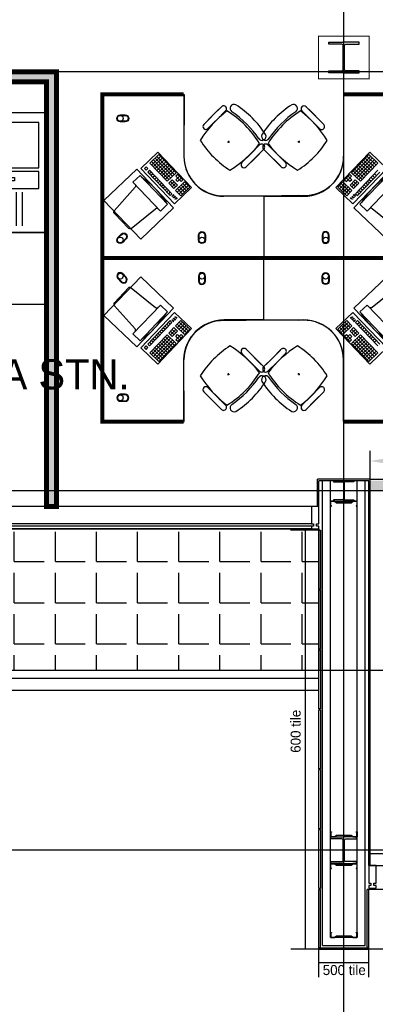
# Model space of a CAD drawing. Header units: millimetres. Extents: x -312551 to 250764, y -35891 to 59426.
# Tile 3 of 256: x -295675 to -292109, y 26865 to 36731. Entities that reach past the tile are written whole.
import ezdxf

# ---------------------------------------------------------------- set-up
doc = ezdxf.new("R2010")
doc.units = ezdxf.units.MM
doc.header["$LTSCALE"] = 2.5
for name, color, linetype in [('FO-00 - FURN$0$FURNITURE', 22, 'Continuous'), ('FO-00 - FURN$0$SP-01$0$FIT-OUT$0$FURNITURE', 22, 'Continuous'), ('FO-00$0$SHELVES_COUNTERS', 1, 'Continuous'), ('NF-AS BUILT DIMS', 4, 'Continuous'), ('NF-DIM', 4, 'Continuous'), ('NF-Steel columns', 6, 'Continuous')]:
    doc.layers.add(name, color=color, linetype=linetype)
doc.styles.add('ROMANS', font='romans.shx', dxfattribs={"width": 0.8})
doc.dimstyles.new('100NFDIM', dxfattribs={"dimscale": 100, "dimtxt": 3, "dimasz": 3, "dimexe": 1, "dimexo": 1, "dimgap": 1, "dimtad": 1, "dimdec": 0, "dimdsep": 46, "dimtxsty": 'ROMANS', "dimcen": 3, "dimclrd": 4, "dimclre": 4, "dimclrt": 1, "dimaunit": 1, "dimadec": 0, "dimazin": 0, "dimtfac": 1, "dimtdec": 0, "dimtmove": 0, "dimatfit": 3, "dimfxl": 0, "dimtolj": 1, "dimarcsym": 0})

# ---------------------------------------------------------------- blocks, each defined once
blk = doc.blocks.new('254')
at = {"layer": 'NF-Steel columns', "color": 2, "linetype": 'Continuous'}
for points in [[(4507.5, -25240.9), (4378.3, -25240.9), (4378.3, -25220.4), (4488.3, -25220.4, 0.414214), (4501, -25207.7), (4501, -25007.4, 0.414214), (4488.3, -24994.7), (4378.3, -24994.7), (4378.3, -24974.2), (4507.5, -24974.2)], [(4507.5, -25240.9), (4636.6, -25240.9), (4636.6, -25220.4), (4526.7, -25220.4, -0.414214), (4514, -25207.7), (4514, -25007.4, -0.414214), (4526.7, -24994.7), (4636.6, -24994.7), (4636.6, -24974.2), (4507.5, -24974.2)]]:
    blk.add_lwpolyline(points, format="xyb", dxfattribs=at)
blk = doc.blocks.new('305')
at = {"layer": 'NF-Steel columns', "color": 2, "linetype": 'Continuous'}
for points in [[(0, -152.5), (-156, -152.5), (-156, -132), (-19.2, -132, 0.414214), (-6.5, -119.3), (-6.5, 119.3, 0.414214), (-19.2, 132), (-156, 132), (-156, 152.5), (0, 152.5)], [(0, -152.5), (149, -152.5), (149, -132), (19.2, -132, -0.414214), (6.5, -119.3), (6.5, 119.3, -0.414214), (19.2, 132), (149, 132), (149, 152.5), (0, 152.5)]]:
    blk.add_lwpolyline(points, format="xyb", dxfattribs=at)
blk = doc.blocks.new('*D302')
at = {"layer": 'Defpoints', "color": 0}
for p in [(-288260.5, 32309.3), (-288260.5, 32026.1), (-292160.5, 31815.4)]:
    blk.add_point(p, dxfattribs=at)
at = {"layer": 'NF-AS BUILT DIMS', "color": 4, "lineweight": -2}
for p, q in [((-292160.5, 31915.4), (-292160.5, 32409.3)), ((-288260.5, 32126.1), (-288260.5, 32409.3)), ((-291860.5, 32309.3), (-288560.5, 32309.3))]:
    blk.add_line(p, q, dxfattribs=at)
at = {"layer": 'NF-AS BUILT DIMS', "color": 4}
for points in [[(-291860.5, 32359.3), (-291860.5, 32259.3), (-292160.5, 32309.3)], [(-288560.5, 32359.3), (-288560.5, 32259.3), (-288260.5, 32309.3)]]:
    blk.add_solid(points, dxfattribs=at)
at = {"layer": 'NF-AS BUILT DIMS', "color": 1, "insert": (-290210.5, 32559.3), "char_height": 300, "attachment_point": 5, "style": 'ROMANS'}
blk.add_mtext('\\A1;3900', dxfattribs=at)
blk = doc.blocks.new('FO-00 - FURN$0$SP-01$0$FIT-OUT$0$PC')
at = {"layer": 'FO-00 - FURN$0$SP-01$0$FIT-OUT$0$FURNITURE', "linetype": 'Continuous'}
for p, q in [((241.8, -93.1), (98, -236.8)), ((268.8, -92), (509.4, -294.6)), ((96.9, -263.9), (299.5, -504.5))]:
    blk.add_line(p, q, dxfattribs=at)
blk.add_lwpolyline([(276, -553.9), (346.7, -624.6), (629.5, -341.8), (558.8, -271)], close=True, dxfattribs=at)
for centre, radius, start, end in [((255.9, -107.2), 20, 49.89909, 135), ((112.2, -251), 20, 135, 220.10091), ((522.3, -279.3), 20, 229.89909, 315), ((-109.9, 114.8), 864, 303.17791, 326.82209), ((284.2, -517.4), 20, 315, 40.10091)]:
    blk.add_arc(centre, radius, start, end, dxfattribs=at)
blk = doc.blocks.new('DESK-6')
at = {"layer": 'FO-00 - FURN$0$FURNITURE', "extrusion": (-6.58823e-06, 1.6454e-07, 1)}
blk.add_line((101306.4, 36352.5, 0), (101876.4, 36352.4, 0), dxfattribs=at)
at = {"layer": 'FO-00 - FURN$0$FURNITURE'}
for p, q in [((101875.3, 36333.4, 0), (101875.3, 35733.4, 0)), ((103475.3, 36333.4, 0), (103475.3, 35733.4, 0)), ((102250.7, 36230.2, 0), (102162.1, 36141.6, 0)), ((103099.9, 36230.2, 0), (103188.5, 36141.6, 0)), ((102073.5, 36053, 0), (102162.1, 36141.6, 0)), ((102083.2, 36062.8, 0), (102224.7, 36204.2, 0)), ((102125.7, 36020.3, 0), (102267.1, 36161.8, 0)), ((102293.1, 36187.8, 0), (102204.5, 36099.2, 0)), ((102354.7, 36179.9, 0), (102354.6, 36179.7, 0)), ((102995.9, 36179.9, 0), (102996, 36179.7, 0)), ((103057.4, 36187.8, 0), (103146, 36099.2, 0)), ((103224.9, 36020.3, 0), (103083.5, 36161.8, 0)), ((103267.3, 36062.8, 0), (103125.9, 36204.2, 0)), ((103277.1, 36053, 0), (103188.5, 36141.6, 0)), ((102115.9, 36010.6, 0), (102204.5, 36099.2, 0)), ((103234.6, 36010.6, 0), (103146, 36099.2, 0)), ((102312.2, 35878.4, 0), (102332.1, 35877.4, 0)), ((102321.6, 35887.8, 0), (102322.6, 35867.9, 0)), ((102634.1, 35846.9, 0), (102545.5, 35758.3, 0)), ((102716.5, 35846.9, 0), (102805.1, 35758.3, 0)), ((103038.4, 35878.4, 0), (103018.4, 35877.4, 0)), ((103028.9, 35887.8, 0), (103027.9, 35867.9, 0)), ((101612.9, 35774.7, 0), (101442.9, 35612.5, 0)), ((101612.9, 35774.7, 0), (101442.9, 35612.5, 0)), ((101612.9, 35774.7, 0), (101442.9, 35612.5, 0)), ((101622.9, 35749.7, 0), (101532.5, 35663.4, 0)), ((101622.9, 35749.7, 0), (101532.5, 35663.4, 0)), ((101622.9, 35749.7, 0), (101532.5, 35663.4, 0)), ((101640.2, 35731.6, 0), (101549.7, 35645.3, 0)), ((101657.4, 35713.5, 0), (101567, 35627.2, 0)), ((101586.7, 35715.2, 0), (101759.3, 35534.3, 0)), ((101604.8, 35732.4, 0), (101777.4, 35551.6, 0)), ((101951.2, 35420.2, 0), (101612.9, 35774.7, 0)), ((101622.9, 35749.7, 0), (101795.5, 35568.8, 0)), ((102456.9, 35669.7, 0), (102545.5, 35758.3, 0)), ((102499.3, 35627.2, 0), (102587.9, 35715.8, 0)), ((102509, 35637, 0), (102650.5, 35778.4, 0)), ((102676.5, 35804.4, 0), (102587.9, 35715.8, 0)), ((102674.1, 35804.4, 0), (102762.7, 35715.8, 0)), ((102841.5, 35637, 0), (102700.1, 35778.4, 0)), ((102851.3, 35627.2, 0), (102762.7, 35715.8, 0)), ((102893.7, 35669.7, 0), (102805.1, 35758.3, 0)), ((103399.4, 35420.2, 0), (103737.7, 35774.7, 0)), ((103727.7, 35749.7, 0), (103555.1, 35568.8, 0)), ((103745.8, 35732.4, 0), (103573.2, 35551.6, 0)), ((103763.8, 35715.2, 0), (103591.3, 35534.3, 0)), ((103693.2, 35713.5, 0), (103783.6, 35627.2, 0)), ((103710.4, 35731.6, 0), (103800.8, 35645.3, 0)), ((103727.7, 35749.7, 0), (103818.1, 35663.4, 0)), ((103727.7, 35749.7, 0), (103818.1, 35663.4, 0)), ((103727.7, 35749.7, 0), (103818.1, 35663.4, 0)), ((103737.7, 35774.7, 0), (103907.7, 35612.5, 0)), ((103737.7, 35774.7, 0), (103907.7, 35612.5, 0)), ((103737.7, 35774.7, 0), (103907.7, 35612.5, 0)), ((101496.3, 35628.9, 0), (101478.2, 35611.6, 0)), ((101496.3, 35628.9, 0), (101478.2, 35611.6, 0)), ((101496.3, 35628.9, 0), (101478.2, 35611.6, 0)), ((101496.3, 35628.9, 0), (101513.6, 35610.8, 0)), ((101532.5, 35663.4, 0), (101705.1, 35482.5, 0)), ((101550.6, 35680.7, 0), (101723.1, 35499.8, 0)), ((101568.6, 35697.9, 0), (101741.2, 35517.1, 0)), ((101674.7, 35695.4, 0), (101584.2, 35609.2, 0)), ((101691.9, 35677.4, 0), (101601.5, 35591.1, 0)), ((101709.2, 35659.3, 0), (101618.8, 35573, 0)), ((101726.5, 35641.2, 0), (101636, 35554.9, 0)), ((101743.7, 35623.1, 0), (101653.3, 35536.8, 0)), ((103606.9, 35623.1, 0), (103697.3, 35536.8, 0)), ((103781.9, 35697.9, 0), (103609.3, 35517.1, 0)), ((103624.1, 35641.2, 0), (103714.6, 35554.9, 0)), ((103800, 35680.7, 0), (103627.4, 35499.8, 0)), ((103641.4, 35659.3, 0), (103731.8, 35573, 0)), ((103818.1, 35663.4, 0), (103645.5, 35482.5, 0)), ((103658.6, 35677.4, 0), (103749.1, 35591.1, 0)), ((103675.9, 35695.4, 0), (103766.3, 35609.2, 0)), ((101442.9, 35612.5, 0), (101781.1, 35258, 0)), ((101478.2, 35611.6, 0), (101495.5, 35593.5, 0)), ((101513.6, 35610.8, 0), (101495.5, 35593.5, 0)), ((101530.8, 35592.7, 0), (101512.7, 35575.5, 0)), ((101512.7, 35575.5, 0), (101737.1, 35340.3, 0)), ((101548.1, 35574.6, 0), (101530, 35557.4, 0)), ((101530.8, 35592.7, 0), (101755.2, 35357.6, 0)), ((101565.3, 35556.5, 0), (101547.2, 35539.3, 0)), ((101582.6, 35538.5, 0), (101564.5, 35521.2, 0)), ((101599.9, 35520.4, 0), (101581.8, 35503.1, 0)), ((101761, 35605, 0), (101670.5, 35518.7, 0)), ((101778.2, 35586.9, 0), (101687.8, 35500.6, 0)), ((101795.5, 35568.8, 0), (101705.1, 35482.5, 0)), ((101830, 35532.7, 0), (101793.8, 35498.2, 0)), ((101812.8, 35550.8, 0), (101794.7, 35533.5, 0)), ((101794.7, 35533.5, 0), (101846.4, 35479.2, 0)), ((101812.8, 35550.8, 0), (101864.5, 35496.5, 0)), ((103537.8, 35550.8, 0), (103486, 35496.5, 0)), ((103555.9, 35533.5, 0), (103504.1, 35479.2, 0)), ((103520.6, 35532.7, 0), (103556.7, 35498.2, 0)), ((103537.8, 35550.8, 0), (103555.9, 35533.5, 0)), ((103555.1, 35568.8, 0), (103645.5, 35482.5, 0)), ((103907.7, 35612.5, 0), (103569.4, 35258, 0)), ((103572.3, 35586.9, 0), (103662.8, 35500.6, 0)), ((103589.6, 35605, 0), (103680, 35518.7, 0)), ((103819.8, 35592.7, 0), (103595.4, 35357.6, 0)), ((103837.8, 35575.5, 0), (103613.5, 35340.3, 0)), ((103750.7, 35520.4, 0), (103768.8, 35503.1, 0)), ((103768, 35538.5, 0), (103786.1, 35521.2, 0)), ((103785.2, 35556.5, 0), (103803.3, 35539.3, 0)), ((101617.1, 35502.3, 0), (101599, 35485, 0)), ((101634.4, 35484.2, 0), (101616.3, 35466.9, 0)), ((101651.6, 35466.1, 0), (101633.5, 35448.9, 0)), ((101668.9, 35448, 0), (101650.8, 35430.8, 0)), ((101686.1, 35429.9, 0), (101668.1, 35412.7, 0)), ((101758.5, 35499, 0), (101722.3, 35464.5, 0)), ((101722.3, 35464.5, 0), (101774.1, 35410.2, 0)), ((101775.8, 35480.9, 0), (101739.6, 35446.4, 0)), ((101740.4, 35481.7, 0), (101792.2, 35427.5, 0)), ((101793, 35462.8, 0), (101756.8, 35428.3, 0)), ((101758.5, 35499, 0), (101810.3, 35444.7, 0)), ((101810.3, 35444.7, 0), (101774.1, 35410.2, 0)), ((101781.1, 35258, 0), (101951.2, 35420.2, 0)), ((101881.8, 35478.4, 0), (101791.4, 35392.1, 0)), ((101793.8, 35498.2, 0), (101811.1, 35480.1, 0)), ((101847.3, 35514.6, 0), (101811.1, 35480.1, 0)), ((101899, 35460.3, 0), (101826.7, 35391.3, 0)), ((101827.5, 35426.6, 0), (101879.3, 35372.4, 0)), ((101827.5, 35426.6, 0), (101879.3, 35372.4, 0)), ((101916.3, 35442.2, 0), (101844, 35373.2, 0)), ((101845.6, 35443.9, 0), (101897.4, 35389.6, 0)), ((101864.5, 35496.5, 0), (101846.4, 35479.2, 0)), ((101933.6, 35424.2, 0), (101861.2, 35355.1, 0)), ((101863.7, 35461.2, 0), (101915.5, 35406.9, 0)), ((101881.8, 35478.4, 0), (101933.6, 35424.2, 0)), ((103569.4, 35258, 0), (103399.4, 35420.2, 0)), ((103468.8, 35478.4, 0), (103417, 35424.2, 0)), ((103417, 35424.2, 0), (103489.4, 35355.1, 0)), ((103434.3, 35442.2, 0), (103506.6, 35373.2, 0)), ((103486.9, 35461.2, 0), (103435.1, 35406.9, 0)), ((103451.5, 35460.3, 0), (103523.9, 35391.3, 0)), ((103505, 35443.9, 0), (103453.2, 35389.6, 0)), ((103468.8, 35478.4, 0), (103559.2, 35392.1, 0)), ((103523, 35426.6, 0), (103471.3, 35372.4, 0)), ((103523, 35426.6, 0), (103471.3, 35372.4, 0)), ((103486, 35496.5, 0), (103504.1, 35479.2, 0)), ((103503.3, 35514.6, 0), (103539.5, 35480.1, 0)), ((103556.7, 35498.2, 0), (103539.5, 35480.1, 0)), ((103592.1, 35499, 0), (103540.3, 35444.7, 0)), ((103540.3, 35444.7, 0), (103576.5, 35410.2, 0)), ((103557.6, 35462.8, 0), (103593.7, 35428.3, 0)), ((103610.2, 35481.7, 0), (103558.4, 35427.5, 0)), ((103574.8, 35480.9, 0), (103611, 35446.4, 0)), ((103628.3, 35464.5, 0), (103576.5, 35410.2, 0)), ((103592.1, 35499, 0), (103628.3, 35464.5, 0)), ((103664.4, 35429.9, 0), (103682.5, 35412.7, 0)), ((103681.7, 35448, 0), (103699.8, 35430.8, 0)), ((103698.9, 35466.1, 0), (103717, 35448.9, 0)), ((103716.2, 35484.2, 0), (103734.3, 35466.9, 0)), ((103733.5, 35502.3, 0), (103751.6, 35485, 0)), ((101703.4, 35411.9, 0), (101685.3, 35394.6, 0)), ((101720.7, 35393.8, 0), (101702.6, 35376.5, 0)), ((101737.9, 35375.7, 0), (101719.8, 35358.4, 0)), ((101755.2, 35357.6, 0), (101737.1, 35340.3, 0)), ((101762.5, 35347.8, 0), (101773.5, 35336.2, 0)), ((101763.9, 35349.1, 0), (101774.9, 35337.6, 0)), ((101765.4, 35350.5, 0), (101776.4, 35339, 0)), ((101766.8, 35351.9, 0), (101777.8, 35340.4, 0)), ((101778.5, 35330.7, 0), (101788.1, 35320.6, 0)), ((101779.9, 35332.1, 0), (101789.5, 35322, 0)), ((101781.4, 35333.4, 0), (101791, 35323.4, 0)), ((101782.8, 35334.8, 0), (101792.4, 35324.8, 0)), ((101791.4, 35392.1, 0), (101843.1, 35337.9, 0)), ((101797.4, 35319.5, 0), (101807.9, 35308.6, 0)), ((101844.8, 35408.5, 0), (101808.6, 35374, 0)), ((101809.4, 35409.4, 0), (101861.2, 35355.1, 0)), ((101809.4, 35409.4, 0), (101861.2, 35355.1, 0)), ((101862, 35390.5, 0), (101825.9, 35355.9, 0)), ((101879.3, 35372.4, 0), (101843.1, 35337.9, 0)), ((102675.3, 35333.4, 0), (102275.3, 35333.4, 0)), ((102675.3, 35333.4, 0), (103075.3, 35333.4, 0)), ((103471.3, 35372.4, 0), (103507.4, 35337.9, 0)), ((103488.5, 35390.5, 0), (103524.7, 35355.9, 0)), ((103541.1, 35409.4, 0), (103489.4, 35355.1, 0)), ((103541.1, 35409.4, 0), (103489.4, 35355.1, 0)), ((103505.8, 35408.5, 0), (103542, 35374, 0)), ((103559.2, 35392.1, 0), (103507.4, 35337.9, 0)), ((103553.2, 35319.5, 0), (103542.7, 35308.6, 0)), ((103567.8, 35334.8, 0), (103558.2, 35324.8, 0)), ((103569.2, 35333.4, 0), (103559.6, 35323.4, 0)), ((103570.7, 35332.1, 0), (103561.1, 35322, 0)), ((103572.1, 35330.7, 0), (103562.5, 35320.6, 0)), ((103583.7, 35351.9, 0), (103572.7, 35340.4, 0)), ((103585.2, 35350.5, 0), (103574.2, 35339, 0)), ((103586.6, 35349.1, 0), (103575.6, 35337.6, 0)), ((103588.1, 35347.8, 0), (103577.1, 35336.2, 0)), ((103595.4, 35357.6, 0), (103613.5, 35340.3, 0)), ((103612.7, 35375.7, 0), (103630.7, 35358.4, 0)), ((103629.9, 35393.8, 0), (103648, 35376.5, 0)), ((103647.2, 35411.9, 0), (103665.3, 35394.6, 0)), ((101793.1, 35315.4, 0), (101803.5, 35304.4, 0)), ((101794.5, 35316.8, 0), (101805, 35305.8, 0)), ((101796, 35318.1, 0), (101806.4, 35307.2, 0)), ((103554.6, 35318.1, 0), (103544.2, 35307.2, 0)), ((103556.1, 35316.8, 0), (103545.6, 35305.8, 0)), ((103557.5, 35315.4, 0), (103547, 35304.4, 0)), ((101442.9, 33814.4, 0), (101781.1, 34168.9, 0)), ((101781.1, 34168.9, 0), (101951.2, 34006.6, 0)), ((103569.4, 34168.9, 0), (103399.4, 34006.6, 0)), ((103907.7, 33814.4, 0), (103569.4, 34168.9, 0)), ((101512.7, 33851.4, 0), (101737.1, 34086.5, 0)), ((101530.8, 33834.1, 0), (101755.2, 34069.2, 0)), ((101720.7, 34033.1, 0), (101702.6, 34050.3, 0)), ((101737.9, 34051.2, 0), (101719.8, 34068.4, 0)), ((101755.2, 34069.2, 0), (101737.1, 34086.5, 0)), ((101762.5, 34079.1, 0), (101773.5, 34090.6, 0)), ((101763.9, 34077.7, 0), (101774.9, 34089.2, 0)), ((101765.4, 34076.3, 0), (101776.4, 34087.9, 0)), ((101766.8, 34074.9, 0), (101777.8, 34086.5, 0)), ((101778.5, 34096.2, 0), (101788.1, 34106.2, 0)), ((101779.9, 34094.8, 0), (101789.5, 34104.8, 0)), ((101781.4, 34093.4, 0), (101791, 34103.5, 0)), ((101782.8, 34092, 0), (101792.4, 34102.1, 0)), ((101791.4, 34034.7, 0), (101843.1, 34089, 0)), ((101793.1, 34111.5, 0), (101803.5, 34122.4, 0)), ((101794.5, 34110.1, 0), (101805, 34121, 0)), ((101796, 34108.7, 0), (101806.4, 34119.7, 0)), ((101797.4, 34107.3, 0), (101807.9, 34118.3, 0)), ((101844.8, 34018.3, 0), (101808.6, 34052.8, 0)), ((101809.4, 34017.5, 0), (101861.2, 34071.7, 0)), ((101809.4, 34017.5, 0), (101861.2, 34071.7, 0)), ((101862, 34036.4, 0), (101825.9, 34070.9, 0)), ((101827.5, 34000.2, 0), (101879.3, 34054.5, 0)), ((101827.5, 34000.2, 0), (101879.3, 34054.5, 0)), ((101879.3, 34054.5, 0), (101843.1, 34089, 0)), ((101916.3, 33984.6, 0), (101844, 34053.6, 0)), ((101845.6, 33983, 0), (101897.4, 34037.2, 0)), ((101933.6, 34002.7, 0), (101861.2, 34071.7, 0)), ((102675.3, 34093.4, 0), (102275.3, 34093.4, 0)), ((102675.3, 34093.4, 0), (103075.3, 34093.4, 0)), ((103417, 34002.7, 0), (103489.4, 34071.7, 0)), ((103434.3, 33984.6, 0), (103506.6, 34053.6, 0)), ((103505, 33983, 0), (103453.2, 34037.2, 0)), ((103471.3, 34054.5, 0), (103507.4, 34089, 0)), ((103523, 34000.2, 0), (103471.3, 34054.5, 0)), ((103523, 34000.2, 0), (103471.3, 34054.5, 0)), ((103488.5, 34036.4, 0), (103524.7, 34070.9, 0)), ((103541.1, 34017.5, 0), (103489.4, 34071.7, 0)), ((103541.1, 34017.5, 0), (103489.4, 34071.7, 0)), ((103505.8, 34018.3, 0), (103542, 34052.8, 0)), ((103559.2, 34034.7, 0), (103507.4, 34089, 0)), ((103553.2, 34107.3, 0), (103542.7, 34118.3, 0)), ((103554.6, 34108.7, 0), (103544.2, 34119.7, 0)), ((103556.1, 34110.1, 0), (103545.6, 34121, 0)), ((103557.5, 34111.5, 0), (103547, 34122.4, 0)), ((103567.8, 34092, 0), (103558.2, 34102.1, 0)), ((103569.2, 34093.4, 0), (103559.6, 34103.5, 0)), ((103570.7, 34094.8, 0), (103561.1, 34104.8, 0)), ((103572.1, 34096.2, 0), (103562.5, 34106.2, 0)), ((103583.7, 34074.9, 0), (103572.7, 34086.5, 0)), ((103585.2, 34076.3, 0), (103574.2, 34087.9, 0)), ((103586.6, 34077.7, 0), (103575.6, 34089.2, 0)), ((103588.1, 34079.1, 0), (103577.1, 34090.6, 0)), ((103595.4, 34069.2, 0), (103613.5, 34086.5, 0)), ((103819.8, 33834.1, 0), (103595.4, 34069.2, 0)), ((103612.7, 34051.2, 0), (103630.7, 34068.4, 0)), ((103837.8, 33851.4, 0), (103613.5, 34086.5, 0)), ((103629.9, 34033.1, 0), (103648, 34050.3, 0)), ((101532.5, 33763.4, 0), (101705.1, 33944.3, 0)), ((101617.1, 33924.6, 0), (101599, 33941.8, 0)), ((101951.2, 34006.6, 0), (101612.9, 33652.1, 0)), ((101634.4, 33942.6, 0), (101616.3, 33959.9, 0)), ((101651.6, 33960.7, 0), (101633.5, 33978, 0)), ((101668.9, 33978.8, 0), (101650.8, 33996.1, 0)), ((101686.1, 33996.9, 0), (101668.1, 34014.2, 0)), ((101703.4, 34015, 0), (101685.3, 34032.2, 0)), ((101795.5, 33858, 0), (101705.1, 33944.3, 0)), ((101722.3, 33962.4, 0), (101774.1, 34016.6, 0)), ((101758.5, 33927.9, 0), (101722.3, 33962.4, 0)), ((101775.8, 33946, 0), (101739.6, 33980.5, 0)), ((101740.4, 33945.1, 0), (101792.2, 33999.4, 0)), ((101793, 33964, 0), (101756.8, 33998.6, 0)), ((101758.5, 33927.9, 0), (101810.3, 33982.1, 0)), ((101810.3, 33982.1, 0), (101774.1, 34016.6, 0)), ((101881.8, 33948.4, 0), (101791.4, 34034.7, 0)), ((101793.8, 33928.7, 0), (101811.1, 33946.8, 0)), ((101794.7, 33893.3, 0), (101846.4, 33947.6, 0)), ((101847.3, 33912.3, 0), (101811.1, 33946.8, 0)), ((101899, 33966.5, 0), (101826.7, 34035.6, 0)), ((101864.5, 33930.3, 0), (101846.4, 33947.6, 0)), ((101863.7, 33965.7, 0), (101915.5, 34020, 0)), ((101881.8, 33948.4, 0), (101933.6, 34002.7, 0)), ((103399.4, 34006.6, 0), (103737.7, 33652.1, 0)), ((103468.8, 33948.4, 0), (103417, 34002.7, 0)), ((103486.9, 33965.7, 0), (103435.1, 34020, 0)), ((103451.5, 33966.5, 0), (103523.9, 34035.6, 0)), ((103468.8, 33948.4, 0), (103559.2, 34034.7, 0)), ((103486, 33930.3, 0), (103504.1, 33947.6, 0)), ((103503.3, 33912.3, 0), (103539.5, 33946.8, 0)), ((103555.9, 33893.3, 0), (103504.1, 33947.6, 0)), ((103556.7, 33928.7, 0), (103539.5, 33946.8, 0)), ((103540.3, 33982.1, 0), (103576.5, 34016.6, 0)), ((103592.1, 33927.9, 0), (103540.3, 33982.1, 0)), ((103555.1, 33858, 0), (103645.5, 33944.3, 0)), ((103557.6, 33964, 0), (103593.7, 33998.6, 0)), ((103610.2, 33945.1, 0), (103558.4, 33999.4, 0)), ((103574.8, 33946, 0), (103611, 33980.5, 0)), ((103628.3, 33962.4, 0), (103576.5, 34016.6, 0)), ((103592.1, 33927.9, 0), (103628.3, 33962.4, 0)), ((103818.1, 33763.4, 0), (103645.5, 33944.3, 0)), ((103647.2, 34015, 0), (103665.3, 34032.2, 0)), ((103664.4, 33996.9, 0), (103682.5, 34014.2, 0)), ((103681.7, 33978.8, 0), (103699.8, 33996.1, 0)), ((103698.9, 33960.7, 0), (103717, 33978, 0)), ((103716.2, 33942.6, 0), (103734.3, 33959.9, 0)), ((103733.5, 33924.6, 0), (103751.6, 33941.8, 0)), ((101530.8, 33834.1, 0), (101512.7, 33851.4, 0)), ((101548.1, 33852.2, 0), (101530, 33869.5, 0)), ((101565.3, 33870.3, 0), (101547.2, 33887.6, 0)), ((101550.6, 33746.2, 0), (101723.1, 33927, 0)), ((101582.6, 33888.4, 0), (101564.5, 33905.6, 0)), ((101568.6, 33728.9, 0), (101741.2, 33909.8, 0)), ((101599.9, 33906.5, 0), (101581.8, 33923.7, 0)), ((101586.7, 33711.7, 0), (101759.3, 33892.5, 0)), ((101604.8, 33694.4, 0), (101777.4, 33875.3, 0)), ((101709.2, 33767.6, 0), (101618.8, 33853.9, 0)), ((101622.9, 33677.1, 0), (101795.5, 33858, 0)), ((101726.5, 33785.7, 0), (101636, 33872, 0)), ((101743.7, 33803.7, 0), (101653.3, 33890, 0)), ((101761, 33821.8, 0), (101670.5, 33908.1, 0)), ((101778.2, 33839.9, 0), (101687.8, 33926.2, 0)), ((101830, 33894.2, 0), (101793.8, 33928.7, 0)), ((101812.8, 33876.1, 0), (101794.7, 33893.3, 0)), ((101812.8, 33876.1, 0), (101864.5, 33930.3, 0)), ((103537.8, 33876.1, 0), (103486, 33930.3, 0)), ((103520.6, 33894.2, 0), (103556.7, 33928.7, 0)), ((103537.8, 33876.1, 0), (103555.9, 33893.3, 0)), ((103727.7, 33677.1, 0), (103555.1, 33858, 0)), ((103572.3, 33839.9, 0), (103662.8, 33926.2, 0)), ((103745.8, 33694.4, 0), (103573.2, 33875.3, 0)), ((103589.6, 33821.8, 0), (103680, 33908.1, 0)), ((103763.8, 33711.7, 0), (103591.3, 33892.5, 0)), ((103606.9, 33803.7, 0), (103697.3, 33890, 0)), ((103781.9, 33728.9, 0), (103609.3, 33909.8, 0)), ((103624.1, 33785.7, 0), (103714.6, 33872, 0)), ((103800, 33746.2, 0), (103627.4, 33927, 0)), ((103641.4, 33767.6, 0), (103731.8, 33853.9, 0)), ((103750.7, 33906.5, 0), (103768.8, 33923.7, 0)), ((103768, 33888.4, 0), (103786.1, 33905.6, 0)), ((103785.2, 33870.3, 0), (103803.3, 33887.6, 0)), ((101612.9, 33652.1, 0), (101442.9, 33814.4, 0)), ((101612.9, 33652.1, 0), (101442.9, 33814.4, 0)), ((101612.9, 33652.1, 0), (101442.9, 33814.4, 0)), ((101478.2, 33815.2, 0), (101495.5, 33833.3, 0)), ((101496.3, 33798, 0), (101478.2, 33815.2, 0)), ((101496.3, 33798, 0), (101478.2, 33815.2, 0)), ((101496.3, 33798, 0), (101478.2, 33815.2, 0)), ((101513.6, 33816, 0), (101495.5, 33833.3, 0)), ((101496.3, 33798, 0), (101513.6, 33816, 0)), ((101622.9, 33677.1, 0), (101532.5, 33763.4, 0)), ((101622.9, 33677.1, 0), (101532.5, 33763.4, 0)), ((101622.9, 33677.1, 0), (101532.5, 33763.4, 0)), ((101640.2, 33695.2, 0), (101549.7, 33781.5, 0)), ((101657.4, 33713.3, 0), (101567, 33799.6, 0)), ((101674.7, 33731.4, 0), (101584.2, 33817.7, 0)), ((101691.9, 33749.5, 0), (101601.5, 33835.8, 0)), ((102456.9, 33757.2, 0), (102545.5, 33668.6, 0)), ((102499.3, 33799.6, 0), (102587.9, 33711, 0)), ((102509, 33789.9, 0), (102650.5, 33648.5, 0)), ((102841.5, 33789.9, 0), (102700.1, 33648.5, 0)), ((102851.3, 33799.6, 0), (102762.7, 33711, 0)), ((102893.7, 33757.2, 0), (102805.1, 33668.6, 0)), ((103658.6, 33749.5, 0), (103749.1, 33835.8, 0)), ((103675.9, 33731.4, 0), (103766.3, 33817.7, 0)), ((103693.2, 33713.3, 0), (103783.6, 33799.6, 0)), ((103710.4, 33695.2, 0), (103800.8, 33781.5, 0)), ((103727.7, 33677.1, 0), (103818.1, 33763.4, 0)), ((103727.7, 33677.1, 0), (103818.1, 33763.4, 0)), ((103727.7, 33677.1, 0), (103818.1, 33763.4, 0)), ((103737.7, 33652.1, 0), (103907.7, 33814.4, 0)), ((103737.7, 33652.1, 0), (103907.7, 33814.4, 0)), ((103737.7, 33652.1, 0), (103907.7, 33814.4, 0)), ((101875.3, 33093.4, 0), (101875.3, 33693.4, 0)), ((102634.1, 33580, 0), (102545.5, 33668.6, 0)), ((102676.5, 33622.4, 0), (102587.9, 33711, 0)), ((102674.1, 33622.4, 0), (102762.7, 33711, 0)), ((102716.5, 33580, 0), (102805.1, 33668.6, 0)), ((103475.3, 33093.4, 0), (103475.3, 33693.4, 0)), ((102312.2, 33548.5, 0), (102332.1, 33549.5, 0)), ((102321.6, 33539, 0), (102322.6, 33559, 0)), ((103038.4, 33548.5, 0), (103018.4, 33549.5, 0)), ((103028.9, 33539, 0), (103027.9, 33559, 0)), ((102073.5, 33373.8, 0), (102162.1, 33285.2, 0)), ((102083.2, 33364.1, 0), (102224.7, 33222.7, 0)), ((102115.9, 33416.2, 0), (102204.5, 33327.6, 0)), ((102125.7, 33406.5, 0), (102267.1, 33265.1, 0)), ((103224.9, 33406.5, 0), (103083.5, 33265.1, 0)), ((103267.3, 33364.1, 0), (103125.9, 33222.7, 0)), ((103234.6, 33416.2, 0), (103146, 33327.6, 0)), ((103277.1, 33373.8, 0), (103188.5, 33285.2, 0)), ((102250.7, 33196.6, 0), (102162.1, 33285.2, 0)), ((102293.1, 33239, 0), (102204.5, 33327.6, 0)), ((102354.7, 33247, 0), (102354.6, 33247.1, 0)), ((102995.9, 33247, 0), (102996, 33247.1, 0)), ((103057.4, 33239, 0), (103146, 33327.6, 0)), ((103099.9, 33196.6, 0), (103188.5, 33285.2, 0))]:
    blk.add_line(p, q, dxfattribs=at)
at = {"layer": 'FO-00 - FURN$0$FURNITURE', "extrusion": (6.58823e-06, 1.6454e-07, 1)}
blk.add_line((104044.2, 36352.5, 0), (103474.2, 36352.4, 0), dxfattribs=at)
at = {"layer": 'FO-00 - FURN$0$FURNITURE', "extrusion": (-6.58823e-06, -1.6454e-07, 1)}
blk.add_line((101306.4, 33074.4, 0), (101876.4, 33074.5, 0), dxfattribs=at)
at = {"layer": 'FO-00 - FURN$0$FURNITURE', "extrusion": (6.58823e-06, -1.6454e-07, 1)}
blk.add_line((104044.2, 33074.4, 0), (103474.2, 33074.5, 0), dxfattribs=at)
at = {"layer": 'FO-00 - FURN$0$FURNITURE', "const_width": 40, "elevation": 0}
for points in [[(102675.3, 34713.4), (101055.3, 34713.4), (101055.3, 36353.3), (101873.1, 36353.3)], [(102675.3, 34713.4), (104295.3, 34713.4), (104295.3, 36353.3), (103477.5, 36353.3)], [(102675.3, 34713.4), (101055.3, 34713.4), (101055.3, 33073.5), (101873.1, 33073.5)], [(102675.3, 34713.4), (104295.3, 34713.4), (104295.3, 33073.5), (103477.5, 33073.5)]]:
    blk.add_lwpolyline(points, dxfattribs=at)
at = {"layer": 'FO-00 - FURN$0$FURNITURE', "elevation": 0}
for points in [[(101876.5, 36352.5), (101875.3, 35733.4, 0.455459), (102325.2, 35340.4), (102675.3, 35333.4), (102675.3, 34713.4), (101055.3, 34713.4), (101055.3, 36353.3)], [(103474.1, 36352.5), (103475.3, 35733.4, -0.455459), (103025.3, 35340.4), (102675.3, 35333.4), (102675.3, 34713.4), (104295.3, 34713.4), (104295.3, 36353.3)], [(101287, 36148.4, -1), (101287, 36078.4), (101237, 36078.4, -1), (101237, 36148.4)], [(101287, 36142.4, -1), (101287, 36084.4), (101237, 36084.4, -1), (101237, 36142.4)], [(101246.8, 34954.3, -1), (101296.3, 34904.8), (101261, 34869.4, -1), (101211.5, 34918.9)], [(101251.1, 34950, -1), (101292.1, 34909), (101256.7, 34873.7, -1), (101215.7, 34914.7)], [(102020.3, 34944, -1), (102090.3, 34944), (102090.3, 34894, -1), (102020.3, 34894)], [(102026.3, 34944, -1), (102084.3, 34944), (102084.3, 34894, -1), (102026.3, 34894)], [(103330.3, 34944, 1), (103260.3, 34944), (103260.3, 34894, 1), (103330.3, 34894)], [(103324.3, 34944, 1), (103266.3, 34944), (103266.3, 34894, 1), (103324.3, 34894)], [(101876.5, 33074.4), (101875.3, 33693.4, -0.455459), (102325.2, 34086.5), (102675.3, 34093.4), (102675.3, 34713.4), (101055.3, 34713.4), (101055.3, 33073.5)], [(103474.1, 33074.4), (103475.3, 33693.4, 0.455459), (103025.3, 34086.5), (102675.3, 34093.4), (102675.3, 34713.4), (104295.3, 34713.4), (104295.3, 33073.5)], [(101246.8, 34472.6, 1), (101296.3, 34522.1), (101261, 34557.4, 1), (101211.5, 34507.9)], [(101251.1, 34476.8, 1), (101292.1, 34517.8), (101256.7, 34553.2, 1), (101215.7, 34512.2)], [(102020.3, 34482.8, 1), (102090.3, 34482.8), (102090.3, 34532.8, 1), (102020.3, 34532.8)], [(102026.3, 34482.8, 1), (102084.3, 34482.8), (102084.3, 34532.8, 1), (102026.3, 34532.8)], [(103330.3, 34482.8, -1), (103260.3, 34482.8), (103260.3, 34532.8, -1), (103330.3, 34532.8)], [(103324.3, 34482.8, -1), (103266.3, 34482.8), (103266.3, 34532.8, -1), (103324.3, 34532.8)], [(101287, 33278.4, 1), (101287, 33348.4), (101237, 33348.4, 1), (101237, 33278.4)], [(101287, 33284.4, 1), (101287, 33342.4), (101237, 33342.4, 1), (101237, 33284.4)]]:
    blk.add_lwpolyline(points, format="xyb", close=True, dxfattribs=at)
for points in [[(101401.4, 35603.9), (101771.4, 35216.2), (101441.5, 34901.3), (101071.5, 35289.1)], [(103949.2, 35603.9), (103579.2, 35216.2), (103909.1, 34901.3), (104279.1, 35289.1)], [(101401.4, 33822.9), (101771.4, 34210.7), (101441.5, 34525.5), (101071.5, 34137.7)], [(103949.2, 33822.9), (103579.2, 34210.7), (103909.1, 34525.5), (104279.1, 34137.7)]]:
    blk.add_lwpolyline(points, close=True, dxfattribs=at)
at = {"layer": 'FO-00 - FURN$0$FURNITURE'}
for centre, radius in [((101237, 36113.4, 0), 29), ((101760, 35334.5, 0), 3), ((101773.8, 35320, 0), 3), ((103576.8, 35320, 0), 3), ((103590.6, 35334.5, 0), 3), ((101787.6, 35305.6, 0), 3), ((103563, 35305.6, 0), 3), ((101236.2, 34894.2, 0), 29), ((102055.3, 34894, 0), 29), ((103295.3, 34894, 0), 29), ((101236.2, 34532.7, 0), 29), ((102055.3, 34532.8, 0), 29), ((103295.3, 34532.8, 0), 29), ((101760, 34092.3, 0), 3), ((101773.8, 34106.8, 0), 3), ((101787.6, 34121.3, 0), 3), ((103563, 34121.3, 0), 3), ((103576.8, 34106.8, 0), 3), ((103590.6, 34092.3, 0), 3), ((101237, 33313.4, 0), 29), ((101237, 33313.4, 0), 29)]:
    blk.add_circle(centre, radius, dxfattribs=at)
for centre, radius, start, end in [((102271.9, 36209, 0), 30, 314.99981, 134.99981), ((102378, 36212.9, 0), 40.4, 64.93158, 234.79018), ((101853.6, 35408.9, 0), 1000, 32.78695, 57.21268), ((103496.9, 35408.9, 0), 1000, 122.78732, 147.21305), ((102972.6, 36212.9, 0), 40.4, 305.20982, 115.06842), ((103078.7, 36209, 0), 30, 45.00019, 225.00019), ((102993.6, 35293.8, 0), 1127.4, 127.55428, 147.93956), ((101782.3, 35336, 0), 1000, 31.74135, 58.38961), ((101796.3, 35350.1, 0), 1000, 33.85565, 56.06333), ((103568.3, 35336, 0), 1000, 121.61039, 148.25865), ((103554.2, 35350.1, 0), 1000, 123.93667, 146.14435), ((102357, 35293.8, 0), 1127.4, 32.06044, 52.44572), ((102094.7, 36031.8, 0), 30, 134.99981, 314.99981), ((103255.9, 36031.8, 0), 30, 225.00019, 45.00019), ((102657.7, 35933.3, 0), 40.4, 208.01994, 25.06804), ((102692.9, 35933.3, 0), 40.4, 154.93196, 331.98006), ((102879.3, 36433, 0), 1000, 212.7338, 237.1325), ((101738.6, 36548.9, 0), 1127.4, 302.03442, 322.47243), ((102655.3, 35825.6, 0), 30, 314.99981, 134.99981), ((102695.3, 35825.6, 0), 30, 45.00019, 225.00019), ((103612, 36548.9, 0), 1127.4, 217.52757, 237.96558), ((102471.3, 36433, 0), 1000, 302.8675, 327.2662), ((102275.3, 35733.4, 0), 400, 179.99981, 269.99981), ((103075.3, 35733.4, 0), 400, 270.00019, 0.00019), ((102478.1, 35648.4, 0), 30, 134.99981, 314.99981), ((102872.5, 35648.4, 0), 30, 225.00019, 45.00019), ((102275.3, 33693.4, 0), 400, 90.00019, 180.00019), ((103075.3, 33693.4, 0), 400, 359.99981, 89.99981), ((102879.3, 32993.8, 0), 1000, 122.8675, 147.2662), ((101738.6, 32878, 0), 1127.4, 37.52757, 57.96558), ((102478.1, 33778.4, 0), 30, 45.00019, 225.00019), ((103612, 32878, 0), 1127.4, 122.03442, 142.47243), ((102872.5, 33778.4, 0), 30, 314.99981, 134.99981), ((102471.3, 32993.8, 0), 1000, 32.7338, 57.1325), ((101782.3, 34090.8, 0), 1000, 301.61039, 328.25865), ((102655.3, 33601.2, 0), 30, 225.00019, 45.00019), ((102695.3, 33601.2, 0), 30, 134.99981, 314.99981), ((103568.3, 34090.8, 0), 1000, 211.74135, 238.38961), ((102993.6, 34133, 0), 1127.4, 212.06044, 232.44572), ((101796.3, 34076.8, 0), 1000, 303.93667, 326.14435), ((101853.6, 34018, 0), 1000, 302.78732, 327.21305), ((102657.7, 33493.6, 0), 40.4, 334.93196, 151.98006), ((102692.9, 33493.6, 0), 40.4, 28.01994, 205.06804), ((103496.9, 34018, 0), 1000, 212.78695, 237.21268), ((103554.2, 34076.8, 0), 1000, 213.85565, 236.06333), ((102357, 34133, 0), 1127.4, 307.55428, 327.93956), ((102094.7, 33395, 0), 30, 45.00019, 225.00019), ((103255.9, 33395, 0), 30, 314.99981, 134.99981), ((102378, 33213.9, 0), 40.4, 125.20982, 295.06842), ((102972.6, 33213.9, 0), 40.4, 244.93158, 54.79018), ((102271.9, 33217.8, 0), 30, 225.00019, 45.00019), ((103078.7, 33217.8, 0), 30, 134.99981, 314.99981)]:
    blk.add_arc(centre, radius, start, end, dxfattribs=at)
at = {"layer": 'FO-00 - FURN$0$FURNITURE', "extrusion": (2.60602e-30, 6.3055e-29, -1), "zscale": -1, "rotation": 181.3405219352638}
blk.add_blockref('FO-00 - FURN$0$SP-01$0$FIT-OUT$0$PC', (-101073.9, 34925.8, 0), dxfattribs=at)
at = {"layer": 'FO-00 - FURN$0$FURNITURE', "extrusion": (-2.60602e-30, 6.3055e-29, -1), "xscale": -1, "zscale": -1, "rotation": 178.6594780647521}
blk.add_blockref('FO-00 - FURN$0$SP-01$0$FIT-OUT$0$PC', (-104276.7, 34925.8, 0), dxfattribs=at)
at = {"layer": 'FO-00 - FURN$0$FURNITURE', "extrusion": (2.60602e-30, -6.3055e-29, -1), "xscale": -1, "zscale": -1, "rotation": 358.6594780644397}
blk.add_blockref('FO-00 - FURN$0$SP-01$0$FIT-OUT$0$PC', (-101073.9, 34501.1, 0), dxfattribs=at)
at = {"layer": 'FO-00 - FURN$0$FURNITURE', "extrusion": (-2.60602e-30, -6.3055e-29, -1), "zscale": -1, "rotation": 1.340521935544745}
blk.add_blockref('FO-00 - FURN$0$SP-01$0$FIT-OUT$0$PC', (-104276.7, 34501.1, 0), dxfattribs=at)
blk = doc.blocks.new('TEA STATION-BREAK OUT AREA')
at = {"layer": 'FO-00$0$SHELVES_COUNTERS', "color": 1}
for p, q in [((88065.6, 35817.7), (88665.6, 35817.7)), ((88065.6, 34617.7), (88665.6, 34617.7)), ((88065.8, 34617.7), (88665.8, 34617.7)), ((88065.6, 34305.1, 0), (88665.6, 34305.1, 0))]:
    blk.add_line(p, q, dxfattribs=at)
at = {"layer": 'FO-00$0$SHELVES_COUNTERS'}
for p, q in [((88665.6, 34305.1, 0), (88665.6, 35817.7)), ((88312.3, 35412.9), (88312.3, 35749.5)), ((88371.8, 35412.9), (88371.8, 35749.5)), ((88432.8, 35412.9, 0), (88432.8, 35749.5, 0)), ((88493.7, 35412.9, 0), (88493.7, 35749.5, 0)), ((88555.9, 35412.9, 0), (88555.9, 35749.5, 0))]:
    blk.add_line(p, q, dxfattribs=at)
blk.add_lwpolyline([(88665.6, 35817.7), (88065.8, 35817.7), (88065.8, 36536.9), (88665.6, 36536.9)], close=True, dxfattribs=at)
at = {"layer": 'FO-00$0$SHELVES_COUNTERS', "elevation": 0}
for points in [[(88145.5, 35206.1), (88462.7, 35206.1), (88462.7, 35375.4), (88145.5, 35375.4)], [(88580.2, 35264.2), (88386.8, 35264.2), (88386.8, 35299.4), (88580.2, 35299.4)], [(88143.1, 34713.9), (88591.2, 34713.9), (88591.2, 35169.3), (88143.1, 35169.3)]]:
    blk.add_lwpolyline(points, close=True, dxfattribs=at)
blk.add_lwpolyline([(88551.4, 35299.4), (88551.4, 35333), (88590.5, 35333), (88590.5, 35231.7), (88551.4, 35231.7), (88551.4, 35264.2)], dxfattribs=at)

msp = doc.modelspace()

# ---------------------------------------------------------------- hatches: boundary and pattern name
h = msp.add_hatch()
h.set_pattern_fill('ANGLE', color=8, scale=1500, style=0)
h.set_pattern_definition([(0, (-2467130.05, -4242199.36), (0, 412.5), [300, -112.5]), (90, (-2467130.05, -4242199.36), (-412.5, 3e-14), [300, -112.5])])
h.paths.add_polyline_path([(-301500.5, 37975.1), (-300080.5, 37975.1), (-300080.5, 31629.5), (-292675.5, 31629.5), (-292675.5, 30209.5), (-301500.5, 30209.5)])

# ---------------------------------------------------------------- linework, layer by layer
at = {"color": 8}
for p, q in [((-292425.5, -27784), (-292425.5, 58409.3)), ((-231058.6, 36209.5), (-311086.5, 36209.5)), ((-292160.5, 32126.1), (-292690.5, 32126.1)), ((-292690.5, 31854.5), (-292690.5, 32126.1)), ((-292675.5, 31854.5), (-292675.5, 32111.1)), ((-292175.5, 32111.1), (-292675.5, 32111.1)), ((-292638.5, 27453.5), (-292638.5, 32111.1)), ((-292558.5, 27583.5), (-292558.5, 32111.1)), ((-292292.5, 27583.5), (-292292.5, 32111.1)), ((-292212.5, 27453.5), (-292212.5, 32111.1)), ((-292175.5, 28254.5), (-292175.5, 32111.1)), ((-292160.5, 28254.5), (-292160.5, 32126.1)), ((-292160.5, 28371.6), (-292160.5, 32126.1)), ((-292160.5, 32126.1), (-292160.5, 32126.1)), ((-275625.5, 32009.5), (-311086.5, 32009.5)), ((-292675.5, 31854.5), (-300080.5, 31854.5)), ((-292750.5, 31679.5), (-299780.5, 31679.5)), ((-292750.5, 31654.5), (-299780.5, 31654.5)), ((-292750.5, 31629.5), (-299780.5, 31629.5)), ((-292675.5, 31616.5), (-292959, 31616.5)), ((-292811.3, 31616.5), (-292811.3, 27416.5)), ((-266863.2, 30209.5), (-311086.5, 30209.5)), ((-292675.5, 30209.5), (-301500.5, 30209.5)), ((-301575.5, 30134.5), (-292675.5, 30134.5)), ((-292675.5, 30009.5), (-301700.5, 30009.5)), ((-231058.6, 28409.5), (-311086.5, 28409.5)), ((-285538, 28371.6), (-292160.5, 28371.6)), ((-292175.5, 28254.5), (-285475.5, 28254.5)), ((-292175.5, 28254.5), (-285475.5, 28254.5)), ((-292675.5, 27424.5), (-292675.5, 28016.5)), ((-292675.5, 28016.5), (-292660.5, 28016.5)), ((-292660.5, 27439.5), (-292660.5, 28016.5)), ((-292175.5, 28016.5), (-292190.5, 28016.5)), ((-292175.5, 28016.5), (-292190.5, 28016.5)), ((-292190.5, 27439.5), (-292190.5, 28016.5)), ((-292175.5, 28016.5), (-292190.5, 28016.5)), ((-292175.5, 28016.5), (-292190.5, 28016.5)), ((-292175.5, 27424.5), (-292175.5, 28016.5)), ((-291892, 28016.5), (-292175.5, 28016.5)), ((-292292.5, 27533.5), (-292558.5, 27533.5)), ((-292660.5, 27439.5), (-292675.5, 27424.5)), ((-292656.5, 27431.5), (-292671.5, 27416.5)), ((-292656.5, 27431.5), (-292194.5, 27431.5)), ((-292638.5, 27453.5), (-292212.5, 27453.5)), ((-292194.5, 27431.5), (-292179.5, 27416.5)), ((-292190.5, 27439.5), (-292175.5, 27424.5)), ((-292671.5, 27416.5), (-292955, 27416.5)), ((-292675.5, 27137), (-292675.5, 27424.5)), ((-292671.5, 27416.5), (-292179.5, 27416.5)), ((-292175.5, 27137), (-292175.5, 27424.5)), ((-291892, 27416.5), (-292175.5, 27416.5)), ((-292175.5, 27280.7), (-292675.5, 27280.7))]:
    msp.add_line(p, q, dxfattribs=at)
for points in [[(-301500.5, 37975.1), (-300080.5, 37975.1), (-300080.5, 31629.5), (-292675.5, 31629.5), (-292675.5, 30209.5), (-301500.5, 30209.5)], [(-285538, 28371.6), (-292160.5, 28371.6), (-292160.5, 32126.1), (-285538, 32126.1)], [(-292302.5, 31857.9), (-292292.5, 31857.9), (-292292.5, 31907.9), (-292332.5, 31907.9), (-292352.5, 31892.9), (-292498.5, 31892.9), (-292518.5, 31907.9), (-292558.5, 31907.9), (-292558.5, 31857.9), (-292548.5, 31857.9), (-292548.5, 31859.9), (-292556.5, 31859.9), (-292556.5, 31905.9), (-292519.2, 31905.9), (-292499.2, 31890.9), (-292351.8, 31890.9), (-292331.8, 31905.9), (-292294.5, 31905.9), (-292294.5, 31859.9), (-292302.5, 31859.9)], [(-292675.5, 31024.5), (-292675.5, 31616.5), (-292660.5, 31616.5), (-292660.5, 31024.5)], [(-292675.5, 30424.5), (-292675.5, 31016.5), (-292660.5, 31016.5), (-292660.5, 30424.5)], [(-292675.5, 29824.5), (-292675.5, 30416.5), (-292660.5, 30416.5), (-292660.5, 29824.5)], [(-292675.5, 29224.5), (-292675.5, 29816.5), (-292660.5, 29816.5), (-292660.5, 29224.5)], [(-292675.5, 28624.5), (-292675.5, 29216.5), (-292660.5, 29216.5), (-292660.5, 28624.5)], [(-292675.5, 28024.5), (-292675.5, 28616.5), (-292660.5, 28616.5), (-292660.5, 28024.5)], [(-292302.5, 28592.8), (-292292.5, 28592.8), (-292292.5, 28542.8), (-292332.5, 28542.8), (-292352.5, 28557.8), (-292498.5, 28557.8), (-292518.5, 28542.8), (-292558.5, 28542.8), (-292558.5, 28592.8), (-292548.5, 28592.8), (-292548.5, 28590.8), (-292556.5, 28590.8), (-292556.5, 28544.8), (-292519.2, 28544.8), (-292499.2, 28559.8), (-292351.8, 28559.8), (-292331.8, 28544.8), (-292294.5, 28544.8), (-292294.5, 28590.8), (-292302.5, 28590.8)], [(-292302.5, 28226.1), (-292292.5, 28226.1), (-292292.5, 28276.1), (-292332.5, 28276.1), (-292352.5, 28261.1), (-292498.5, 28261.1), (-292518.5, 28276.1), (-292558.5, 28276.1), (-292558.5, 28226.1), (-292548.5, 28226.1), (-292548.5, 28228.1), (-292556.5, 28228.1), (-292556.5, 28274.1), (-292519.2, 28274.1), (-292499.2, 28259.1), (-292351.8, 28259.1), (-292331.8, 28274.1), (-292294.5, 28274.1), (-292294.5, 28228.1), (-292302.5, 28228.1)], [(-292302.5, 27583.5), (-292292.5, 27583.5), (-292292.5, 27533.5), (-292332.5, 27533.5), (-292352.5, 27548.5), (-292498.5, 27548.5), (-292518.5, 27533.5), (-292558.5, 27533.5), (-292558.5, 27583.5), (-292548.5, 27583.5), (-292548.5, 27581.5), (-292556.5, 27581.5), (-292556.5, 27535.5), (-292519.2, 27535.5), (-292499.2, 27550.5), (-292351.8, 27550.5), (-292331.8, 27535.5), (-292294.5, 27535.5), (-292294.5, 27581.5), (-292302.5, 27581.5)]]:
    msp.add_lwpolyline(points, close=True, dxfattribs=at)
at = {"color": 8, "const_width": 10}
msp.add_lwpolyline([(-292680.5, 36564.4), (-292170.5, 36564.4), (-292170.5, 36139.4), (-292680.5, 36139.4)], close=True, dxfattribs=at)
at = {"color": 8, "ltscale": 500000, "const_width": 50}
msp.add_lwpolyline([(-296004.6, 36109.5), (-296004.6, 36209.5), (-295404.6, 36209.5), (-295304.6, 36209.5), (-295304.6, 31854.5), (-295404.6, 31854.5), (-295404.6, 36109.5)], close=True, dxfattribs=at)
at = {"color": 8}
for points in [[(-292425.5, 32111.1), (-292527.1, 32111.1), (-292527.1, 32100.1), (-292439.9, 32100.1, -0.414214), (-292429.2, 32089.4), (-292429.2, 31929.6, -0.414214), (-292439.9, 31918.9), (-292527.1, 31918.9), (-292527.1, 31907.9), (-292425.5, 31907.9)], [(-292425.5, 32111.1), (-292323.9, 32111.1), (-292323.9, 32100.1), (-292411.2, 32100.1, 0.414214), (-292421.9, 32089.4), (-292421.9, 31929.6, 0.414214), (-292411.2, 31918.9), (-292323.9, 31918.9), (-292323.9, 31907.9), (-292425.5, 31907.9)]]:
    msp.add_lwpolyline(points, format="xyb", dxfattribs=at)
for points in [[(-292675.5, 31654.5), (-292698, 31654.5), (-292698, 31679.5), (-292675.5, 31679.5), (-292675.5, 31854.5), (-292750.5, 31854.5), (-292750.5, 31679.5), (-292728, 31679.5), (-292728, 31654.5), (-292750.5, 31654.5), (-292750.5, 31629.5), (-292675.5, 31629.5), (-292675.5, 31654.5)], [(-292100.5, 28054.5), (-292123, 28054.5), (-292123, 28079.5), (-292100.5, 28079.5), (-292100.5, 28254.5), (-292175.5, 28254.5), (-292175.5, 28079.5), (-292153, 28079.5), (-292153, 28054.5), (-292175.5, 28054.5), (-292175.5, 28029.5), (-292100.5, 28029.5), (-292100.5, 28054.5)]]:
    msp.add_lwpolyline(points, dxfattribs=at)
at = {"layer": 'NF-DIM', "color": 170, "ltscale": 500000, "const_width": 100}
for points in [[(-295354.6, 31854.5), (-295354.6, 36158), (-296004.6, 36159.5)], [(-285538, 32063.5), (-292175.5, 32063.5)]]:
    msp.add_lwpolyline(points, dxfattribs=at)

# ---------------------------------------------------------------- block references
at = {"color": 8, "xscale": -1}
msp.add_blockref('305', (-292425.5, 36351.9), dxfattribs=at)
at = {"color": 8, "rotation": 180}
msp.add_blockref('TEA STATION-BREAK OUT AREA', (-207338.9, 70414.6, 0), dxfattribs=at)
at = {"color": 8}
for name, p in [('DESK-6', (-395903, -371.3, 0)), ('254', (-296933, 53517))]:
    msp.add_blockref(name, p, dxfattribs=at)

# ---------------------------------------------------------------- texts
at = {"color": 8, "attachment_point": 1}
for s, insert, char_height, width in [('TEA STN.', (-296378.9, 33327.6), 300, 2089.638), ('500 tile', (-292636.1, 27258.3), 100, 517.833)]:
    msp.add_mtext(s, dxfattribs=dict(at, insert=insert, char_height=char_height, width=width))
at = {"color": 8, "insert": (-292958.3, 29385.6), "char_height": 100, "width": 496.921, "attachment_point": 1, "rotation": 90}
msp.add_mtext('600 tile', dxfattribs=at)

# ---------------------------------------------------------------- dimensions: what is measured, and where the dimension line sits
at = {"layer": 'NF-AS BUILT DIMS', "color": 8}
dim = msp.add_linear_dim(base=(-288260.5, 32309.3), p1=(-292160.5, 31815.4), p2=(-288260.5, 32026.1), dimstyle='100NFDIM', dxfattribs=at)
dim.commit()
dim.dimension.update_dxf_attribs({"geometry": '*D302', "text_midpoint": (-290210.5, 32559.3)})

doc.saveas('drawing.dxf')
